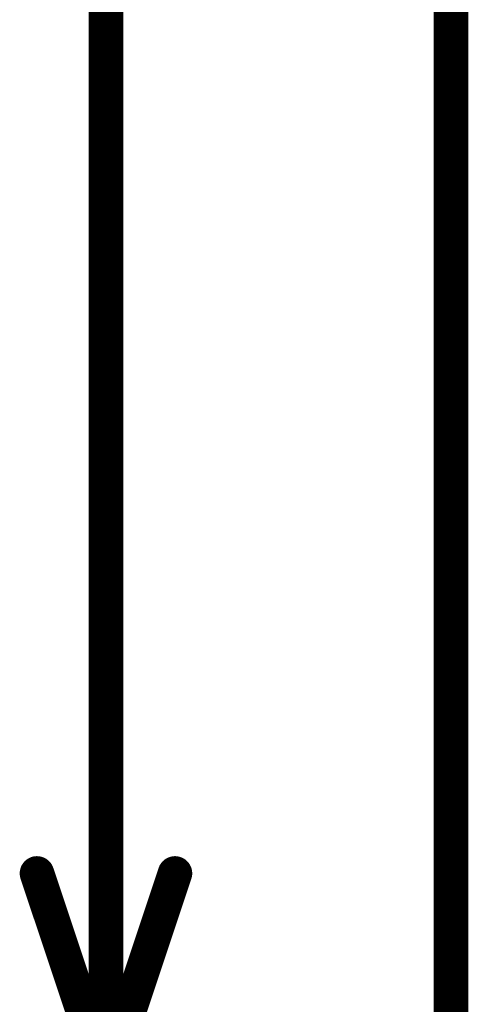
# Model space of a CAD drawing. Header units: inches. Extents: x -0.5 to 15.2, y -1.3 to 8.2.
# Tile 4 of 256: x -0.125 to 0.005, y 0.022 to 0.308. Entities that reach past the tile are written whole.
import ezdxf

# ---------------------------------------------------------------- set-up
doc = ezdxf.new("R2010")
doc.units = ezdxf.units.IN
doc.header["$MEASUREMENT"] = 0
doc.layers.add('M1 Board Outline', color=6, linetype='Continuous')
doc.layers.add('M2 Board Dimensions', color=216, linetype='Continuous')

msp = doc.modelspace()

# ---------------------------------------------------------------- linework, layer by layer
at = {"layer": 'M1 Board Outline'}
msp.add_lwpolyline([(0, 0, 0.01, 0.01, 0), (0, 3.307, 0.01, 0.01, 0)], format="xyseb", dxfattribs=at)
at = {"layer": 'M2 Board Dimensions'}
for points in [[(-0.1, 0, 0.01, 0.01, 0), (-0.1, 1.42656, 0.01, 0.01, 0)], [(-0.12, 0.06, 0.01, 0.01, 0), (-0.1, 0, 0.01, 0.01, 0)], [(-0.1, 0, 0.01, 0.01, 0), (-0.08, 0.06, 0.01, 0.01, 0)]]:
    msp.add_lwpolyline(points, format="xyseb", dxfattribs=at)
for points in [[(-0.1225, 0.06, 0.005, 0.005, 1), (-0.1175, 0.06, 0.005, 0.005, 1)], [(-0.0825, 0.06, 0.005, 0.005, 1), (-0.0775, 0.06, 0.005, 0.005, 1)]]:
    msp.add_lwpolyline(points, format="xyseb", close=True, dxfattribs=at)

doc.saveas('drawing.dxf')
